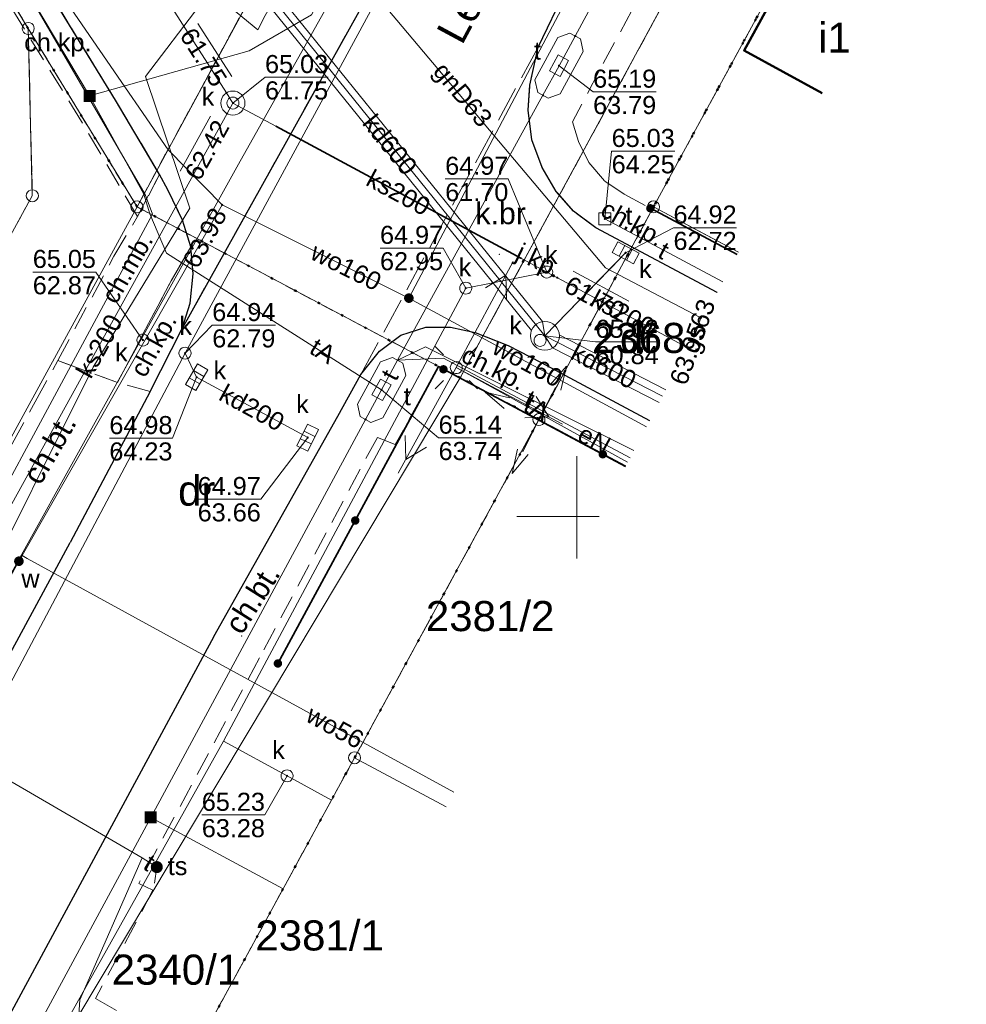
# Model space of a CAD drawing. Extents: x 6420891 to 6421372, y 5789686 to 5790696.
# Tile 3 of 48: x 6420927 to 6420966, y 5789730 to 5789771. Entities that reach past the tile are written whole.
import ezdxf
from ezdxf.enums import TextEntityAlignment as Align

# ---------------------------------------------------------------- set-up
doc = ezdxf.new("R2010")
doc.units = 0
doc.header["$PDSIZE"] = 0.75
for name, pattern in [('KROPK2', [2, 0, -2]), ('PRZER1-1', [2, 1, -1]), ('PRZER2-1', [3, 2, -1]), ('PRZER3-1', [4, 3, -1]), ('PRZER4-1', [5, 4, -1])]:
    doc.linetypes.add(name, pattern=pattern)
doc.layers.get('0').update_dxf_attribs({"linetype": 'CONTINUOUS', "lineweight": 13})
for name, color, linetype, lineweight in [('GEPPGD', 7, 'CONTINUOUS', 18), ('GESBZO', 7, 'CONTINUOUS', 50), ('GESBZO_O', 7, 'CONTINUOUS', 50), ('GESDZI', 7, 'CONTINUOUS', 18), ('GESDZI_O', 7, 'CONTINUOUS', 18), ('GESJAE', 7, 'KROPK2', 50), ('GSLKOC', 7, 'PRZER2-1', 18), ('GSLKOG', 7, 'CONTINUOUS', 35), ('GSLKRW', 7, 'CONTINUOUS', 25), ('GSPIST', 7, 'CONTINUOUS', 18), ('GSSKOA', 7, 'PRZER3-1', 18), ('GSSKOA_O', 7, 'PRZER3-1', 18), ('GSSKOD', 7, 'PRZER2-1', 18), ('GSSKOD_O', 7, 'PRZER2-1', 18), ('GTGTXT', 7, 'CONTINUOUS', 18), ('GTGTXT_O', 7, 'CONTINUOUS', 18), ('GUSIKP', 7, 'CONTINUOUS', 18)]:
    doc.layers.add(name, color=color, linetype=linetype, lineweight=lineweight)
for name, color, linetype, lineweight, true_color in [('GESUZY', 7, 'PRZER1-1', 18, 0x008000), ('GESUZY_O', 7, 'PRZER1-1', 18, 0x008000), ('GSLKOU', 7, 'PRZER3-1', 18, 0x0a0909), ('GULENN', 1, 'CONTINUOUS', 18, 0xff0000), ('GULENN_O', 1, 'CONTINUOUS', 18, 0xff0000), ('GULGNP', 7, 'CONTINUOUS', 18, 0xbfbf00), ('GULGNP_O', 7, 'CONTINUOUS', 18, 0xbfbf00), ('GULGSP', 7, 'CONTINUOUS', 18, 0xbfbf00), ('GULGSP_O', 7, 'CONTINUOUS', 18, 0xbfbf00), ('GULKDP', 7, 'CONTINUOUS', 18, 0x803300), ('GULKDP_O', 7, 'CONTINUOUS', 18, 0x803300), ('GULKOR', 7, 'CONTINUOUS', 35, 0x803300), ('GULKSP', 7, 'CONTINUOUS', 18, 0x803300), ('GULKSP_O', 7, 'CONTINUOUS', 18, 0x803300), ('GULTPR', 7, 'CONTINUOUS', 18, 0xff9100), ('GULTPR_O', 7, 'CONTINUOUS', 18, 0xff9100), ('GULWOP', 5, 'CONTINUOUS', 18, 0x0000ff), ('GULWOP_O', 5, 'CONTINUOUS', 18, 0x0000ff), ('GUPGSH', 7, 'CONTINUOUS', 5, 0xbfbf00), ('GUPGSH_O', 7, 'CONTINUOUS', 5, 0xbfbf00), ('GUPIBH', 7, 'CONTINUOUS', 5, 0x0a0909), ('GUPIBH_O', 7, 'CONTINUOUS', 5, 0x0a0909), ('GUPISL', 7, 'CONTINUOUS', 18, 0x0a0909), ('GUPKKS', 7, 'CONTINUOUS', 18, 0x803300), ('GUPKKS_O', 7, 'CONTINUOUS', 18, 0x0a0909), ('GUPKSD', 7, 'CONTINUOUS', 18, 0x803300), ('GUPKSD_O', 7, 'CONTINUOUS', 18, 0x803300), ('GUPKSH', 7, 'CONTINUOUS', 5, 0x803300), ('GUPKSH_O', 7, 'CONTINUOUS', 5, 0x803300), ('GUPKWZ', 7, 'CONTINUOUS', 18, 0x0a0909), ('GUPKWZ_O', 7, 'CONTINUOUS', 18, 0x0a0909), ('GUPTSD', 7, 'CONTINUOUS', 18, 0xff9100), ('GUPTSD_O', 7, 'CONTINUOUS', 18, 0xff9100), ('GUPTSH', 7, 'CONTINUOUS', 5, 0xff9100), ('GUPTSH_O', 7, 'CONTINUOUS', 5, 0xff9100), ('GUPTST', 7, 'CONTINUOUS', 18, 0xff9100), ('GUPTST_O', 7, 'CONTINUOUS', 18, 0xff9100), ('GUPTWZ', 7, 'CONTINUOUS', 18, 0x0a0909), ('GUPTWZ_O', 7, 'CONTINUOUS', 18, 0x0a0909), ('GUPTZK', 7, 'CONTINUOUS', 5, 0x0a0909), ('GUPWSH', 5, 'CONTINUOUS', 5, 0x0000ff), ('GUPWSH_O', 5, 'CONTINUOUS', 5, 0x0000ff), ('GUPWZA', 5, 'CONTINUOUS', 18, 0x0000ff), ('GUPWZA_O', 5, 'CONTINUOUS', 18, 0x0000ff), ('GZLKDP', 7, 'PRZER4-1', 18, 0x803300)]:
    doc.layers.add(name, color=color, linetype=linetype, lineweight=lineweight, true_color=true_color)
doc.styles.add('GEO-INFO', font='Arial')

# ---------------------------------------------------------------- blocks, each defined once
blk = doc.blocks.new('SUPE04_1')
at = {"color": 0}
for points in [[(6.982163, 1), (8.714214, 0), (6.982163, -1)], [(0, 0), (10, 0)]]:
    blk.add_lwpolyline(points, dxfattribs=at)
blk = doc.blocks.new('KOLO')
blk.add_hatch(color=0).paths.add_polyline_path([(-0.5, 0), (-0.482963, -0.12941), (-0.433013, -0.25), (-0.353553, -0.353553), (-0.25, -0.433013), (-0.12941, -0.482963), (0, -0.5), (0.12941, -0.482963), (0.25, -0.433013), (0.353553, -0.353553), (0.433013, -0.25), (0.482963, -0.12941), (0.5, 0), (0.482963, 0.12941), (0.433013, 0.25), (0.353553, 0.353553), (0.25, 0.433013), (0.12941, 0.482963), (0, 0.5), (-0.12941, 0.482963), (-0.25, 0.433013), (-0.353553, 0.353553), (-0.433013, 0.25), (-0.482963, 0.12941)])
blk = doc.blocks.new('KWADRAT_NIEPRZEZR')
at = {"color": 0}
blk.add_lwpolyline([(-0.5, -0.5), (0.5, -0.5), (0.5, 0.5), (-0.5, 0.5)], close=True, dxfattribs=at)
blk = doc.blocks.new('SUUS05')
at = {"color": 0}
blk.add_lwpolyline([(0.5, -0.25), (-0.5, -0.25), (-0.5, 0.25), (0.5, 0.25)], close=True, dxfattribs=at)
for points in [[(-0.175, -0.25), (-0.175, 0.25)], [(0.175, -0.25), (0.175, 0.25)]]:
    blk.add_lwpolyline(points, dxfattribs=at)
blk = doc.blocks.new('OKRAG_PELNY')
at = {"color": 0}
blk.add_lwpolyline([(0, 0.5), (0.12941, 0.482963), (0.25, 0.433013), (0.353553, 0.353553), (0.433013, 0.25), (0.482963, 0.12941), (0.5, 0), (0.482963, -0.12941), (0.433013, -0.25), (0.353553, -0.353553), (0.25, -0.433013), (0.12941, -0.482963), (0, -0.5), (-0.12941, -0.482963), (-0.25, -0.433013), (-0.353553, -0.353553), (-0.433013, -0.25), (-0.482963, -0.12941), (-0.5, 0), (-0.482963, 0.12941), (-0.433013, 0.25), (-0.353553, 0.353553), (-0.25, 0.433013), (-0.12941, 0.482963)], close=True, dxfattribs=at)
blk = doc.blocks.new('SUSM01_01')
at = {"color": 0}
for points in [[(-0.353553, 0.353553), (-0.212132, 0.212132)], [(0.353553, 0.353553), (0.212132, 0.212132)], [(-0.353553, -0.353553), (-0.212132, -0.212132)], [(0.353553, -0.353553), (0.212132, -0.212132)]]:
    blk.add_lwpolyline(points, dxfattribs=at)
blk.add_lwpolyline([(0, 0.1), (0.034202, 0.093969), (0.064279, 0.076604), (0.086603, 0.05), (0.096593, 0.025882), (0.1, 0), (0.096593, -0.025882), (0.086603, -0.05), (0.068017, -0.073305), (0.043388, -0.090097), (0.014904, -0.098883), (-0.014904, -0.098883), (-0.043388, -0.090097), (-0.068017, -0.073305), (-0.086603, -0.05), (-0.097493, -0.022252), (-0.09972, 0.007473), (-0.093087, 0.036534), (-0.078183, 0.062349), (-0.056332, 0.082624), (-0.029476, 0.095557)], close=True, dxfattribs=at)
blk = doc.blocks.new('PROSTOKAT1_5-1_PELNY')
at = {"color": 0}
blk.add_lwpolyline([(0.75, -0.5), (-0.75, -0.5), (-0.75, 0.5), (0.75, 0.5)], close=True, dxfattribs=at)
blk = doc.blocks.new('KWADRAT_PELNY')
blk.add_hatch(color=0).paths.add_polyline_path([(0.5, 0.5), (-0.5, 0.5), (-0.5, -0.5), (0.5, -0.5)])
blk = doc.blocks.new('POINT')
at = {"color": 0}
blk.add_point((0, 0), dxfattribs=at)
blk = doc.blocks.new('EPPGS')
at = {"color": 0}
blk.add_lwpolyline([(0, 0.5), (0.154508, 0.475528), (0.293893, 0.404508), (0.404508, 0.293893), (0.475528, 0.154508), (0.5, 0), (0.475528, -0.154508), (0.404508, -0.293893), (0.293893, -0.404508), (0.154508, -0.475528), (0, -0.5), (-0.154508, -0.475528), (-0.293893, -0.404508), (-0.404508, -0.293893), (-0.475528, -0.154508), (-0.5, 0), (-0.475528, 0.154508), (-0.404508, 0.293893), (-0.293893, 0.404508), (-0.154508, 0.475528)], close=True, dxfattribs=at)
blk = doc.blocks.new('EPPGN')
blk.add_hatch(color=0).paths.add_polyline_path([(0, -0.09), (0.027812, -0.085595), (0.052901, -0.072812), (0.072812, -0.052901), (0.085595, -0.027812), (0.09, 0), (0.085595, 0.027812), (0.072812, 0.052901), (0.052901, 0.072812), (0.027812, 0.085595), (0, 0.09), (-0.027812, 0.085595), (-0.052901, 0.072812), (-0.072812, 0.052901), (-0.085595, 0.027812), (-0.09, 0), (-0.085595, -0.027812), (-0.072812, -0.052901), (-0.052901, -0.072812), (-0.027812, -0.085595)])
blk = doc.blocks.new('SPSWJ')
at = {"color": 0}
for points in [[(0, 0), (3, 0)], [(3, -0.5), (5, 0), (3, 0.5)]]:
    blk.add_lwpolyline(points, dxfattribs=at)

msp = doc.modelspace()

# ---------------------------------------------------------------- linework, layer by layer
at = {"linetype": 'Continuous', "lineweight": 13, "elevation": 100, "flags": 128}
for points in [[(6420950, 5789748.25), (6420950, 5789752.5)], [(6420947.5, 5789750), (6420950.923, 5789750)]]:
    msp.add_lwpolyline(points, dxfattribs=at)
at = {"layer": 'GESBZO', "linetype": 'Continuous', "lineweight": 50, "elevation": 10.26}
msp.add_lwpolyline([(6420959.143, 5789773.385), (6420956.94, 5789769.35), (6420960.188, 5789767.576)], dxfattribs=at)
at = {"layer": 'GESDZI', "linetype": 'Continuous', "lineweight": 18, "elevation": 10.3}
for points in [[(6421069.455, 5789986.717), (6421065.346, 5789979.256), (6421058.157, 5789965.648), (6421048.808, 5789947.949), (6421021.023, 5789895.559), (6420945.154, 5789755.753), (6420931.728, 5789762.857), (6420936.45, 5789771.586), (6420961.435, 5789816.962), (6421053.401, 5789987.081)], [(6421024.501, 5789893.26), (6421008.051, 5789863.273), (6420991.21, 5789832.614), (6420986.902, 5789824.717), (6420974.452, 5789801.879), (6420970.141, 5789793.971), (6420953.18, 5789762.856), (6420948.423, 5789754.023), (6420945.154, 5789755.753), (6421021.023, 5789895.559)], [(6420931.728, 5789762.857), (6420906.978, 5789717.569), (6420904.563, 5789721.473), (6420916.946, 5789744.343), (6420924.44, 5789757.97), (6420927.38, 5789763.32), (6420927.21, 5789770.27)], [(6420948.423, 5789754.023), (6420940.763, 5789739.972), (6420934.061, 5789727.678), (6420922.092, 5789705.723), (6420918.269, 5789710.827), (6420945.154, 5789755.753)]]:
    msp.add_lwpolyline(points, close=True, dxfattribs=at)
for points in [[(6420916.752, 5789804.245), (6420922.761, 5789794.281), (6420936.45, 5789771.586), (6420931.728, 5789762.857), (6420927.21, 5789770.27), (6420913.73, 5789792.47), (6420909.688, 5789799.165)], [(6420953.18, 5789762.856), (6420970.141, 5789793.971), (6420973.229, 5789792.313)], [(6420909.531, 5789790.11), (6420913.73, 5789792.47), (6420927.21, 5789770.27), (6420927.38, 5789763.32)], [(6420927.38, 5789763.32), (6420924.44, 5789757.97), (6420919.677, 5789760.605)], [(6420901.563, 5789707.612), (6420906.978, 5789717.569), (6420931.728, 5789762.857), (6420945.154, 5789755.753), (6420918.269, 5789710.827)], [(6420952.027, 5789752.096), (6420948.423, 5789754.023), (6420953.18, 5789762.856), (6420956.706, 5789760.971)], [(6420956.706, 5789760.971), (6420953.18, 5789762.856)], [(6420944.564, 5789737.938), (6420940.763, 5789739.972), (6420948.423, 5789754.023)], [(6420948.423, 5789754.023), (6420952.027, 5789752.096)], [(6420934.061, 5789727.678), (6420940.763, 5789739.972), (6420944.564, 5789737.938)]]:
    msp.add_lwpolyline(points, dxfattribs=at)
at = {"layer": 'GESJAE', "linetype": 'KROPK2', "lineweight": 50, "ltscale": 0.5, "elevation": 10.3}
for points in [[(6421121.732, 5790083.312), (6421117.02, 5790074.678), (6421086.476, 5790018.114), (6421077.543, 5790001.653), (6421070.646, 5789988.917), (6421069.455, 5789986.717), (6421065.346, 5789979.256), (6421058.157, 5789965.648), (6421048.808, 5789947.949), (6421053.229, 5789945.629), (6421044.86, 5789930.373), (6421043.349, 5789927.619), (6421042.462, 5789926.002), (6421034.045, 5789910.658), (6421024.501, 5789893.26), (6421008.051, 5789863.273), (6420991.21, 5789832.614), (6420986.902, 5789824.717), (6420974.452, 5789801.879), (6420970.141, 5789793.971), (6420953.18, 5789762.856)], [(6420914.623, 5789700.386), (6420918.565, 5789707.611), (6420922.092, 5789705.723), (6420934.061, 5789727.678), (6420940.763, 5789739.972), (6420948.423, 5789754.023), (6420953.18, 5789762.856), (6420970.141, 5789793.971), (6420974.452, 5789801.879), (6420986.902, 5789824.717), (6420991.21, 5789832.614), (6421008.051, 5789863.273), (6421024.501, 5789893.26), (6421034.045, 5789910.658), (6421042.462, 5789926.002), (6421043.349, 5789927.619), (6421044.86, 5789930.373), (6421053.229, 5789945.629), (6421048.808, 5789947.949), (6421058.157, 5789965.648), (6421065.346, 5789979.256), (6421068.88, 5789980.499), (6421072.204, 5789979.193)], [(6420948.423, 5789754.023), (6420945.154, 5789755.753), (6420931.728, 5789762.857), (6420927.21, 5789770.27), (6420913.73, 5789792.47), (6420909.688, 5789799.165)], [(6420953.18, 5789762.856), (6420948.423, 5789754.023), (6420945.154, 5789755.753), (6420931.728, 5789762.857), (6420927.21, 5789770.27), (6420913.73, 5789792.47), (6420909.688, 5789799.165)], [(6420914.623, 5789700.386), (6420918.565, 5789707.611), (6420922.092, 5789705.723), (6420934.061, 5789727.678), (6420940.763, 5789739.972), (6420948.423, 5789754.023)]]:
    msp.add_lwpolyline(points, dxfattribs=at)
at = {"layer": 'GESUZY', "linetype": 'PRZER1-1', "lineweight": 18, "ltscale": 0.5, "elevation": 10.18}
for points in [[(6421069.455, 5789986.717), (6421065.346, 5789979.256), (6421058.157, 5789965.648), (6421048.808, 5789947.949), (6421021.023, 5789895.559), (6420945.154, 5789755.753), (6420931.728, 5789762.857), (6420936.45, 5789771.586), (6420961.435, 5789816.962), (6421053.401, 5789987.081)], [(6420948.423, 5789754.023), (6420945.154, 5789755.753), (6421021.023, 5789895.559), (6421048.808, 5789947.949), (6421053.229, 5789945.629), (6421044.86, 5789930.373), (6421043.349, 5789927.619), (6421042.462, 5789926.002), (6421034.045, 5789910.658), (6421024.501, 5789893.26), (6421008.051, 5789863.273), (6420991.21, 5789832.614), (6420986.902, 5789824.717), (6420974.452, 5789801.879), (6420970.141, 5789793.971), (6420953.18, 5789762.856)]]:
    msp.add_lwpolyline(points, close=True, dxfattribs=at)
for points in [[(6420916.752, 5789804.245), (6420922.761, 5789794.281), (6420936.45, 5789771.586), (6420931.728, 5789762.857), (6420927.21, 5789770.27), (6420913.73, 5789792.47), (6420909.689, 5789799.165)], [(6420956.706, 5789760.971), (6420953.18, 5789762.856), (6420970.141, 5789793.971), (6420973.229, 5789792.313)], [(6420909.531, 5789790.11), (6420913.73, 5789792.47), (6420927.21, 5789770.27), (6420927.38, 5789763.32)], [(6420898.116, 5789709.519), (6420900.667, 5789714.235), (6420902.555, 5789717.742), (6420904.563, 5789721.473), (6420916.946, 5789744.343), (6420922.007, 5789753.546), (6420924.44, 5789757.97), (6420927.38, 5789763.32), (6420927.21, 5789770.27), (6420931.728, 5789762.857), (6420945.154, 5789755.753), (6420948.423, 5789754.023)], [(6420927.38, 5789763.32), (6420924.44, 5789757.97), (6420919.677, 5789760.605)], [(6420952.027, 5789752.096), (6420948.423, 5789754.023), (6420953.18, 5789762.856), (6420956.706, 5789760.971)], [(6420948.423, 5789754.023), (6420940.763, 5789739.972), (6420934.061, 5789727.678), (6420922.092, 5789705.723), (6420918.565, 5789707.611), (6420914.623, 5789700.386)], [(6420914.623, 5789700.386), (6420918.565, 5789707.611), (6420922.092, 5789705.723), (6420934.061, 5789727.678), (6420940.763, 5789739.972), (6420948.423, 5789754.023), (6420952.027, 5789752.096)]]:
    msp.add_lwpolyline(points, dxfattribs=at)
at = {"layer": 'GSLKOC', "linetype": 'PRZER2-1', "lineweight": 18, "ltscale": 0.5, "elevation": 10.18}
for points in [[(6420941.71, 5789753.28), (6420936.82, 5789744.12)], [(6420936.82, 5789744.12), (6420931.8, 5789734.75), (6420932.39, 5789734.47), (6420930.01, 5789729.97), (6420934.06, 5789727.68)]]:
    msp.add_lwpolyline(points, dxfattribs=at)
at = {"layer": 'GSLKOG', "linetype": 'Continuous', "lineweight": 35, "elevation": 10.18}
for points in [[(6420956.656, 5789760.875), (6420953.05, 5789762.8)], [(6420937.58, 5789743.89), (6420944.25, 5789756.22), (6420952.017, 5789752.075)]]:
    msp.add_lwpolyline(points, dxfattribs=at)
at = {"layer": 'GSLKOU', "linetype": 'PRZER3-1', "lineweight": 18, "ltscale": 0.5, "elevation": 10.18}
for points in [[(6420925.34, 5789750.83), (6420928.44, 5789756.47)], [(6420928.44, 5789756.47), (6420930.92, 5789755.56)]]:
    msp.add_lwpolyline(points, dxfattribs=at)
at = {"layer": 'GSLKRW', "linetype": 'Continuous', "lineweight": 25, "elevation": 10.18}
for points in [[(6421195.82, 5790239.68), (6421179.4, 5790209.44), (6421161.89, 5790177.28), (6421135.48, 5790128.74), (6421117.94, 5790096.62), (6421100.38, 5790064.4), (6421082.56, 5790031.74), (6421065.53, 5790000.47), (6421053.05, 5789977.59), (6421041.12, 5789955.61), (6421023.81, 5789923.78), (6421007.52, 5789893.64), (6420990.23, 5789861.75), (6420974.45, 5789832.6), (6420956.81, 5789800.07), (6420945.16, 5789778.57), (6420944.15, 5789776.96), (6420943.3, 5789775.21), (6420933.6, 5789757.81)], [(6420948.39, 5789769.5), (6420949.54, 5789771.89), (6420956.63, 5789784.97), (6420972.83, 5789814.93), (6420977.663, 5789823.834), (6420978.524, 5789825.033), (6420979.564, 5789826.116), (6420980.37, 5789826.725), (6420981.717, 5789827.402), (6420983.215, 5789827.663), (6420984.735, 5789827.4), (6420986.507, 5789826.465)], [(6420932.28, 5789755.19), (6420933.6, 5789757.81), (6420933.93, 5789758.86), (6420934.06, 5789760.08), (6420933.96, 5789761.2), (6420933.62, 5789762.3), (6420933.01, 5789763.56), (6420932.66, 5789764.21), (6420930.83, 5789767.29), (6420926.27, 5789774.76), (6420921.62, 5789782.47), (6420916.43, 5789791.05), (6420912.31, 5789797.88), (6420910.977, 5789800.092)], [(6420955.823, 5789759.296), (6420950.79, 5789761.99), (6420949.86, 5789762.68), (6420949.14, 5789763.5), (6420948.55, 5789764.49), (6420948.13, 5789765.65), (6420947.98, 5789766.88), (6420948.04, 5789767.92), (6420948.39, 5789769.5)], [(6420934.92, 5789745.01), (6420940.07, 5789754.17), (6420941.03, 5789755.9), (6420941.8, 5789756.86), (6420942.68, 5789757.53), (6420943.72, 5789757.86), (6420944.75, 5789757.86), (6420945.78, 5789757.64), (6420947.15, 5789757.1), (6420948.51, 5789756.39), (6420953.019, 5789753.977)], [(6420932.28, 5789755.19), (6420928.95, 5789748.91)], [(6420905.492, 5789705.438), (6420919.82, 5789732.04), (6420928.95, 5789748.91)], [(6420934.92, 5789745.01), (6420911.705, 5789702.001)]]:
    msp.add_lwpolyline(points, dxfattribs=at)
at = {"layer": 'GSSKOA', "linetype": 'PRZER3-1', "lineweight": 18, "ltscale": 0.5, "elevation": 10.18}
for points in [[(6420948.39, 5789769.5), (6420949.54, 5789771.89), (6420956.63, 5789784.97), (6420972.83, 5789814.93), (6420977.663, 5789823.834), (6420987.76, 5789842.39), (6421004.51, 5789873.36), (6421020.08, 5789902.08), (6421024.66, 5789910.59), (6421039.68, 5789938.28), (6421057.09, 5789970.3), (6421061.79, 5789978.9), (6421062.13, 5789979.42), (6421068.98, 5789992.02), (6421085.27, 5790022.04), (6421098.58, 5790046.41), (6421112.23, 5790071.51), (6421113.36, 5790072.89), (6421114.96, 5790073.95), (6421116.54, 5790074.7)], [(6420943.3, 5789775.21), (6420933.6, 5789757.81), (6420933.93, 5789758.86), (6420934.06, 5789760.08), (6420933.96, 5789761.2), (6420933.62, 5789762.3), (6420933.01, 5789763.56), (6420932.66, 5789764.21), (6420930.83, 5789767.29), (6420926.27, 5789774.76)], [(6420948.51, 5789756.39), (6420947.15, 5789757.1), (6420945.78, 5789757.64), (6420944.75, 5789757.86), (6420943.72, 5789757.86), (6420942.68, 5789757.53), (6420941.8, 5789756.86), (6420941.03, 5789755.9), (6420948.39, 5789769.5), (6420948.04, 5789767.92), (6420947.98, 5789766.88), (6420948.13, 5789765.65), (6420948.55, 5789764.49), (6420949.14, 5789763.5), (6420949.86, 5789762.68), (6420950.79, 5789761.99), (6420955.823, 5789759.296)], [(6420953.019, 5789753.977), (6420948.51, 5789756.39)]]:
    msp.add_lwpolyline(points, dxfattribs=at)
at = {"layer": 'GSSKOD', "linetype": 'PRZER2-1', "lineweight": 18, "ltscale": 0.5, "elevation": 10.18}
for points in [[(6420948.39, 5789769.5), (6420949.54, 5789771.89), (6420956.63, 5789784.97), (6420972.83, 5789814.93), (6420977.663, 5789823.834), (6420978.524, 5789825.033), (6420979.564, 5789826.116), (6420980.37, 5789826.725), (6420981.717, 5789827.402), (6420983.215, 5789827.663), (6420984.735, 5789827.4), (6420986.507, 5789826.465), (6420985.884, 5789825.354), (6420982.751, 5789827.037), (6420982.394, 5789826.541), (6420981.579, 5789826.482), (6420974.86, 5789814.07), (6420960.33, 5789787.25), (6420960.76, 5789787.02), (6420959.09, 5789783.94), (6420958.66, 5789784.16), (6420957.43, 5789781.89), (6420957.96, 5789781.58), (6420950.9, 5789768.45)], [(6420955.823, 5789759.296), (6420950.79, 5789761.99), (6420949.86, 5789762.68), (6420949.14, 5789763.5), (6420948.55, 5789764.49), (6420948.13, 5789765.65), (6420947.98, 5789766.88), (6420948.04, 5789767.92), (6420948.39, 5789769.5)], [(6420950.9, 5789768.45), (6420949.82, 5789766.39), (6420950.07, 5789765.57), (6420950.49, 5789764.7), (6420951.16, 5789763.93), (6420951.96, 5789763.39), (6420953.05, 5789762.8), (6420956.656, 5789760.875)], [(6420952.017, 5789752.075), (6420944.25, 5789756.22), (6420942.45, 5789752.98), (6420941.71, 5789753.28)]]:
    msp.add_lwpolyline(points, dxfattribs=at)
for points in [[(6420932.66, 5789764.21), (6420931.75, 5789762.46), (6420929.42, 5789766.41), (6420924.22, 5789774.85), (6420926.27, 5789774.76), (6420930.83, 5789767.29)], [(6420930.92, 5789755.56), (6420928.44, 5789756.47), (6420930.77, 5789760.81), (6420931.75, 5789762.46), (6420932.66, 5789764.21), (6420933.01, 5789763.56), (6420933.62, 5789762.3), (6420933.96, 5789761.2), (6420933.14, 5789759.78)], [(6420932.28, 5789755.19), (6420930.92, 5789755.56), (6420933.14, 5789759.78), (6420933.96, 5789761.2), (6420934.06, 5789760.08), (6420933.93, 5789758.86), (6420933.6, 5789757.81)]]:
    msp.add_lwpolyline(points, close=True, dxfattribs=at)
at = {"layer": 'GULENN', "linetype": 'Continuous', "lineweight": 18, "elevation": 10.18}
msp.add_lwpolyline([(6420944.99, 5789756.18), (6420952.107, 5789752.246)], dxfattribs=at)
at = {"layer": 'GULGNP', "linetype": 'Continuous', "lineweight": 18, "elevation": 10.18}
for points in [[(6420939.181, 5789774.583), (6420937.048, 5789770.809), (6420936.747, 5789770.213), (6420934.788, 5789771.835), (6420934.337, 5789771.241)], [(6420939.181, 5789774.583), (6420951.181, 5789760.331), (6420955.153, 5789758.25)]]:
    msp.add_lwpolyline(points, dxfattribs=at)
at = {"layer": 'GULGSP', "linetype": 'Continuous', "lineweight": 18, "elevation": 10.18}
for points in [[(6420934.337, 5789771.241), (6420932.078, 5789768.27), (6420933.92, 5789762.801), (6420929.912, 5789756.198), (6420924.833, 5789746.069), (6420918.997, 5789735.668), (6420918.261, 5789734.357), (6420917.543, 5789733.037), (6420911.226, 5789721.736), (6420908.066, 5789715.614), (6420904.897, 5789709.798), (6420901.386, 5789711.717), (6420899.733, 5789708.624)], [(6420954.907, 5789757.558), (6420955.153, 5789758.25)]]:
    msp.add_lwpolyline(points, dxfattribs=at)
at = {"layer": 'GULKDP', "linetype": 'Continuous', "lineweight": 18, "elevation": 10.18}
for points in [[(6421098.077, 5790072.171), (6421073.662, 5790026.931), (6421059.636, 5790001.558), (6421050.23, 5789984.541), (6421025.976, 5789939.477), (6421001.882, 5789894.497), (6421004.411, 5789887.43), (6420980.852, 5789844.073), (6420956.769, 5789799.315), (6420933.722, 5789756.781)], [(6420912.402, 5789801.117), (6420926.39, 5789778.42), (6420935.84, 5789773.4), (6420948.67, 5789757.5), (6420953.556, 5789754.995)], [(6420948.11, 5789757.72), (6420935.93, 5789772.81), (6420935.84, 5789773.4)], [(6420936.39, 5789773.18), (6420948.57, 5789758.1), (6420948.67, 5789757.5)], [(6420948.67, 5789757.5), (6420952.02, 5789760.95)], [(6420953.416, 5789754.73), (6420948.99, 5789757), (6420948.67, 5789757.5)], [(6420949.26, 5789757.54), (6420953.697, 5789755.264)], [(6420933.722, 5789756.781), (6420910.044, 5789712.04), (6420906.177, 5789705.059)], [(6420933.722, 5789756.781), (6420934.203, 5789755.781)], [(6420934.203, 5789755.781), (6420938.818, 5789753.275)]]:
    msp.add_lwpolyline(points, dxfattribs=at)
at = {"layer": 'GULKOR', "linetype": 'Continuous', "lineweight": 35, "elevation": 10.18}
msp.add_lwpolyline([(6420937.496, 5789766.211), (6420947.692, 5789760.719)], dxfattribs=at)
at = {"layer": 'GULKSP', "linetype": 'Continuous', "lineweight": 18, "elevation": 10.18}
for points in [[(6420935.711, 5789767.172), (6420935.442, 5789767.593), (6420931.025, 5789774.504), (6420913.506, 5789801.911)], [(6420935.711, 5789767.172), (6420935.47, 5789766.734), (6420924.816, 5789747.432), (6420922.694, 5789743.589), (6420917.898, 5789734.899), (6420917.656, 5789734.461)], [(6420948.747, 5789760.151), (6420947.692, 5789760.719), (6420937.496, 5789766.211), (6420935.711, 5789767.172)], [(6420948.747, 5789760.151), (6420945.382, 5789759.481), (6420935.327, 5789740.657), (6420927.609, 5789726.888), (6420916.255, 5789706.367)], [(6420954.611, 5789756.996), (6420949.188, 5789759.914), (6420948.747, 5789760.151)], [(6420935.327, 5789740.657), (6420937.961, 5789739.221)], [(6420937.961, 5789739.221), (6420939.806, 5789738.216)]]:
    msp.add_lwpolyline(points, dxfattribs=at)
at = {"layer": 'GULTPR', "linetype": 'Continuous', "lineweight": 18, "elevation": 10.18}
for points in [[(6420914.25, 5789700.593), (6420917.45, 5789705.92), (6420918.92, 5789709.7), (6420925.45, 5789721.85), (6420929.24, 5789728.23), (6420929.36, 5789729.92), (6420931.94, 5789735.81), (6420921.29, 5789742), (6420932.37, 5789762.56), (6420932.07, 5789763.37), (6420922.67, 5789779.51), (6420939.24, 5789786.99), (6420943.9, 5789790.46), (6420958.3, 5789783.7), (6420972.67, 5789809.81), (6420975.71, 5789815.63), (6420980.96, 5789824.64), (6420992.82, 5789846.09)], [(6420903.707, 5789706.426), (6420904.607, 5789708.24), (6420935.943, 5789764.629), (6420949.812, 5789789.344), (6420964.385, 5789815.538)], [(6420964.385, 5789815.538), (6420954.314, 5789798.359), (6420946.387, 5789785.022), (6420938.969, 5789770.841), (6420936.389, 5789769.339), (6420929.76, 5789767.465)], [(6420971.408, 5789809.504), (6420970.724, 5789808.453), (6420949.926, 5789769.954), (6420949.258, 5789768.724), (6420948.589, 5789767.493), (6420942.554, 5789756.487)], [(6420929.76, 5789767.465), (6420911.951, 5789797.313), (6420910.578, 5789799.805)], [(6420941.886, 5789755.257), (6420941.378, 5789755.579), (6420932.955, 5789760.932), (6420932.254, 5789762.569), (6420932.015, 5789763.384), (6420929.76, 5789767.465)], [(6420951.16, 5789762.36), (6420956.059, 5789759.743)], [(6420942.554, 5789756.487), (6420943.715, 5789757.038), (6420952.369, 5789752.743)], [(6420941.886, 5789755.257), (6420942.554, 5789756.487)], [(6420942.554, 5789756.487), (6420944.461, 5789756.577), (6420952.208, 5789752.438)], [(6420941.886, 5789755.257), (6420941.217, 5789754.026), (6420932.296, 5789737.495), (6420926.93, 5789727.55), (6420912.812, 5789701.388)], [(6420932.296, 5789737.495), (6420937.795, 5789734.528)], [(6420931.94, 5789735.81), (6420932.55, 5789735.43), (6420932.46, 5789734.76)]]:
    msp.add_lwpolyline(points, dxfattribs=at)
at = {"layer": 'GULWOP', "linetype": 'Continuous', "lineweight": 18, "elevation": 10.18}
for points in [[(6420943.02, 5789759.068), (6420955.208, 5789782.147), (6420955.491, 5789782.683), (6420959.25, 5789789.801), (6420981.71, 5789829.554)], [(6420911.508, 5789800.474), (6420927.34, 5789773.498), (6420933.023, 5789765.227), (6420935.264, 5789762.942)], [(6420903.898, 5789706.32), (6420907.927, 5789714.005), (6420913.055, 5789722.85), (6420917.287, 5789730.624), (6420926.822, 5789748.138), (6420926.953, 5789748.369), (6420935.264, 5789762.942)], [(6420935.264, 5789762.942), (6420943.02, 5789759.068)], [(6420943.02, 5789759.068), (6420952.886, 5789753.724)], [(6420926.953, 5789748.369), (6420927.166, 5789748.253), (6420944.886, 5789738.549)]]:
    msp.add_lwpolyline(points, dxfattribs=at)
at = {"layer": 'GUPIBH_O', "linetype": 'Continuous', "lineweight": 9, "elevation": 10.8, "flags": 128}
for points in [[(6420953.293, 5789767.637), (6420950.672, 5789767.637), (6420949.258, 5789768.724)], [(6420939.666, 5789768.246), (6420937.045, 5789768.246), (6420935.711, 5789767.172)], [(6420937.045, 5789768.246), (6420939.666, 5789768.246)], [(6420950.672, 5789767.637), (6420953.293, 5789767.637)], [(6420953.394, 5789757.246), (6420950.773, 5789757.246), (6420948.67, 5789757.5)], [(6420950.773, 5789757.246), (6420953.394, 5789757.246)], [(6420946.875, 5789753.264), (6420944.254, 5789753.264), (6420941.886, 5789755.257)], [(6420944.254, 5789753.264), (6420946.875, 5789753.264)]]:
    msp.add_lwpolyline(points, dxfattribs=at)
at = {"layer": 'GUPKSH_O', "linetype": 'Continuous', "lineweight": 9, "elevation": 10.8, "flags": 128}
for points in [[(6420934.253, 5789770.479), (6420935.664, 5789768.271)], [(6420933.516, 5789764.338), (6420934.783, 5789766.632)], [(6420944.529, 5789764.02), (6420947.149, 5789764.02), (6420948.747, 5789760.151)], [(6420944.529, 5789764.02), (6420947.149, 5789764.02)], [(6420956.632, 5789761.994), (6420954.011, 5789761.994), (6420952.02, 5789760.95)], [(6420954.011, 5789761.994), (6420956.632, 5789761.994)], [(6420941.821, 5789761.149), (6420944.442, 5789761.149), (6420945.382, 5789759.481)], [(6420941.821, 5789761.149), (6420944.442, 5789761.149)], [(6420927.399, 5789760.149), (6420930.02, 5789760.149), (6420931.975, 5789757.323)], [(6420927.399, 5789760.149), (6420930.02, 5789760.149)], [(6420949.848, 5789760.186), (6420952.156, 5789758.944)], [(6420937.474, 5789757.942), (6420934.853, 5789757.942), (6420933.722, 5789756.781)], [(6420934.853, 5789757.942), (6420937.474, 5789757.942)], [(6420930.579, 5789753.246), (6420933.199, 5789753.246), (6420934.203, 5789755.781)], [(6420930.579, 5789753.246), (6420933.199, 5789753.246)], [(6420934.247, 5789750.714), (6420936.868, 5789750.714), (6420938.818, 5789753.275)], [(6420934.247, 5789750.714), (6420936.868, 5789750.714)], [(6420934.42, 5789737.595), (6420937.041, 5789737.595), (6420937.961, 5789739.221)], [(6420934.42, 5789737.595), (6420937.041, 5789737.595)]]:
    msp.add_lwpolyline(points, dxfattribs=at)
at = {"layer": 'GUPTSH_O', "linetype": 'Continuous', "lineweight": 9, "elevation": 10.8, "flags": 128}
for points in [[(6420954.063, 5789765.174), (6420951.442, 5789765.174), (6420951.16, 5789762.36)], [(6420951.442, 5789765.174), (6420954.063, 5789765.174)]]:
    msp.add_lwpolyline(points, dxfattribs=at)
at = {"layer": 'GUSIKP', "linetype": 'Continuous', "lineweight": 18, "elevation": 10.22}
for points in [[(6420948.253, 5789768.131), (6420949.208, 5789769.889), (6420949.706, 5789770.073), (6420950.146, 5789769.835), (6420950.262, 5789769.316), (6420949.308, 5789767.558), (6420948.809, 5789767.374), (6420948.37, 5789767.613)], [(6420940.881, 5789754.664), (6420941.836, 5789756.422), (6420942.334, 5789756.606), (6420942.774, 5789756.368), (6420942.891, 5789755.849), (6420941.936, 5789754.091), (6420941.437, 5789753.907), (6420940.998, 5789754.145)]]:
    msp.add_lwpolyline(points, close=True, dxfattribs=at)
for points in [[(6420935.711, 5789766.672, -1), (6420935.711, 5789767.672, -1)], [(6420948.67, 5789756.9, -1), (6420948.67, 5789758.1, -1)]]:
    msp.add_lwpolyline(points, format="xyb", close=True, dxfattribs=at)
at = {"layer": 'GZLKDP', "linetype": 'PRZER4-1', "lineweight": 18, "ltscale": 0.5, "elevation": 10.18}
msp.add_lwpolyline([(6420948.67, 5789757.5), (6420952.02, 5789760.95)], dxfattribs=at)

# ---------------------------------------------------------------- block references
at = {"layer": 'GEPPGD', "lineweight": 18, "xscale": 0.5, "yscale": 0.5}
for name, p in [('EPPGS', (6420927.21, 5789770.27, 10.32)), ('EPPGS', (6420927.38, 5789763.32, 10.32)), ('EPPGS', (6420931.728, 5789762.857, 10.32)), ('EPPGS', (6420953.18, 5789762.856, 10.32)), ('EPPGN', (6420945.154, 5789755.753, 10.32)), ('EPPGS', (6420948.423, 5789754.023, 10.32)), ('EPPGS', (6420940.763, 5789739.972, 10.32))]:
    msp.add_blockref(name, p, dxfattribs=at)
at = {"layer": 'GSLKOG', "lineweight": 35, "xscale": 0.35, "yscale": 0.35}
for p in [(6420953.05, 5789762.8, 10.18), (6420944.456, 5789756.11, 10.18), (6420951.073, 5789752.579, 10.18), (6420940.793, 5789749.829, 10.18), (6420937.58, 5789743.89, 10.18)]:
    msp.add_blockref('KOLO', p, dxfattribs=at)
at = {"layer": 'GSPIST', "lineweight": 18}
for xscale, yscale, rotation in [(0.4999999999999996, 0.4999999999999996, 62.70303901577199), (0.4999999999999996, 0.4999999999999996, 152.9982627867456), (0.5000000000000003, 0.5000000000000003, 243.5309585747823)]:
    msp.add_blockref('SPSWJ', (6420948.423, 5789754.023, 10.32), dxfattribs=dict(at, xscale=xscale, yscale=yscale, rotation=rotation))
at = {"layer": 'GTGTXT', "lineweight": 18}
for p in [(6420946.774, 5789760.88, 10.02), (6420927.22, 5789751.873, 10.02), (6420936.078, 5789745.03, 10.02)]:
    msp.add_blockref('POINT', p, dxfattribs=at)
at = {"layer": 'GULENN', "lineweight": 18}
for xscale, yscale, rotation in [(0.5, 0.5, 61.80082777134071), (0.4999999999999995, 0.4999999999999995, 241.1798576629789), (0.5, 0.5, 331.9557897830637)]:
    msp.add_blockref('SUPE04_1', (6420944.99, 5789756.18, 10.18), dxfattribs=dict(at, xscale=xscale, yscale=yscale, rotation=rotation))
at = {"layer": 'GUPGSH', "lineweight": 5, "xscale": 0.09, "yscale": 0.09}
msp.add_blockref('KOLO', (6420955.153, 5789758.25, 10.24), dxfattribs=at)
at = {"layer": 'GUPIBH', "lineweight": 5, "xscale": 0.09, "yscale": 0.09}
for p in [(6420949.258, 5789768.724, 10.24), (6420935.711, 5789767.172, 10.24), (6420948.67, 5789757.5, 10.24), (6420941.886, 5789755.257, 10.24)]:
    msp.add_blockref('KOLO', p, dxfattribs=at)
at = {"layer": 'GUPISL', "lineweight": 18, "xscale": 2.5, "yscale": 2.5}
msp.add_blockref('SUSM01_01', (6420944.99, 5789756.18, 10.24), dxfattribs=at)
at = {"layer": 'GUPKKS', "lineweight": 18}
for p, rotation in [((6420952.02, 5789760.95, 10.24), 331.9424622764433), ((6420934.203, 5789755.781, 10.24), 239.9548354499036), ((6420938.818, 5789753.275, 10.24), 243.8355030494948)]:
    msp.add_blockref('SUUS05', p, dxfattribs=dict(at, rotation=rotation))
at = {"layer": 'GUPKSD', "lineweight": 18, "xscale": 0.5, "yscale": 0.5}
for p in [(6420948.747, 5789760.151, 10.24), (6420945.382, 5789759.481, 10.24), (6420931.975, 5789757.323, 10.24), (6420933.722, 5789756.781, 10.24), (6420937.961, 5789739.221, 10.24)]:
    msp.add_blockref('OKRAG_PELNY', p, dxfattribs=at)
at = {"layer": 'GUPKSH', "lineweight": 5, "xscale": 0.09, "yscale": 0.09}
for p in [(6420935.442, 5789767.593, 10.24), (6420935.47, 5789766.734, 10.24), (6420952.02, 5789760.95, 10.24), (6420948.747, 5789760.151, 10.24), (6420949.188, 5789759.914, 10.24), (6420945.382, 5789759.481, 10.24), (6420931.975, 5789757.323, 10.24), (6420933.722, 5789756.781, 10.24), (6420934.203, 5789755.781, 10.24), (6420938.818, 5789753.275, 10.24), (6420937.961, 5789739.221, 10.24)]:
    msp.add_blockref('KOLO', p, dxfattribs=at)
at = {"layer": 'GUPKWZ', "lineweight": 18, "xscale": 0.5, "yscale": 0.5}
for p in [(6420935.711, 5789767.172, 10.25), (6420948.47, 5789757.31, 10.25)]:
    msp.add_blockref('OKRAG_PELNY', p, dxfattribs=at)
at = {"layer": 'GUPTSD', "lineweight": 18, "xscale": 0.5, "yscale": 0.5}
msp.add_blockref('KWADRAT_NIEPRZEZR', (6420951.16, 5789762.36, 10.24), dxfattribs=at)
at = {"layer": 'GUPTSH', "lineweight": 5, "xscale": 0.09, "yscale": 0.09}
for p in [(6420949.926, 5789769.954, 10.24), (6420948.589, 5789767.493, 10.24), (6420951.16, 5789762.36, 10.24), (6420941.217, 5789754.026, 10.24)]:
    msp.add_blockref('KOLO', p, dxfattribs=at)
at = {"layer": 'GUPTST', "lineweight": 5, "xscale": 0.5, "yscale": 0.5}
msp.add_blockref('KOLO', (6420932.55, 5789735.43, 10.24), dxfattribs=at)
at = {"layer": 'GUPTWZ', "lineweight": 18, "xscale": 0.4999999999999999, "yscale": 0.4999999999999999, "rotation": 61.49068043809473}
for p in [(6420949.258, 5789768.724, 10.25), (6420941.886, 5789755.257, 10.25)]:
    msp.add_blockref('PROSTOKAT1_5-1_PELNY', p, dxfattribs=at)
at = {"layer": 'GUPTZK', "lineweight": 5, "xscale": 0.5, "yscale": 0.5}
for p in [(6420929.76, 5789767.465, 10.24), (6420932.296, 5789737.495, 10.24)]:
    msp.add_blockref('KWADRAT_PELNY', p, dxfattribs=at)
at = {"layer": 'GUPWSH', "lineweight": 5, "xscale": 0.09, "yscale": 0.09}
msp.add_blockref('KOLO', (6420935.264, 5789762.942, 10.24), dxfattribs=at)
at = {"layer": 'GUPWZA', "lineweight": 5, "xscale": 0.4, "yscale": 0.4, "rotation": 68.72491627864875}
msp.add_blockref('KOLO', (6420943.02, 5789759.068, 10.24), dxfattribs=at)
at = {"layer": 'GUPWZA', "lineweight": 5, "xscale": 0.4, "yscale": 0.4}
msp.add_blockref('KOLO', (6420926.822, 5789748.138, 10.24), dxfattribs=at)

# ---------------------------------------------------------------- texts
at = {"layer": 'GESBZO_O', "linetype": 'Continuous', "lineweight": 0, "style": 'GEO-INFO'}
msp.add_text('i1', height=1.25, dxfattribs=at).set_placement((6420960.695, 5789769.919, 10.8), align=Align.MIDDLE)
at = {"layer": 'GESDZI_O', "linetype": 'Continuous', "lineweight": 0, "style": 'GEO-INFO'}
for s, p in [('2368', (6420952.564, 5789757.414, 10.8)), ('2381/2', (6420946.395, 5789745.858, 10.8)), ('2381/1', (6420939.312, 5789732.591, 10.8))]:
    msp.add_text(s, height=1.25, dxfattribs=at).set_placement(p, align=Align.MIDDLE_CENTER)
msp.add_text('2340/1', height=1.25, dxfattribs=at).set_placement((6420933.346, 5789731.194, 10.8), align=Align.MIDDLE)
at = {"layer": 'GESUZY_O', "linetype": 'Continuous', "lineweight": 0, "style": 'GEO-INFO'}
msp.add_text('dr', height=1.25, dxfattribs=at).set_placement((6420952.564, 5789757.414, 10.8), align=Align.MIDDLE_CENTER)
msp.add_text('dr', height=1.25, dxfattribs=at).set_placement((6420934.209, 5789751.096, 10.8), align=Align.MIDDLE)
at = {"layer": 'GSSKOA_O', "linetype": 'Continuous', "lineweight": 0, "style": 'GEO-INFO'}
msp.add_text('j.kp.', height=0.75, rotation=334.6258, dxfattribs=at).set_placement((6420948.427, 5789760.632, 10.8), align=Align.MIDDLE_CENTER)
at = {"layer": 'GSSKOD_O', "linetype": 'Continuous', "lineweight": 0, "style": 'GEO-INFO'}
msp.add_text('ch.kp.', height=0.75, dxfattribs=at).set_placement((6420928.44, 5789769.603, 10.8), align=Align.MIDDLE)
for rotation, p in [(330.9467, (6420952.318, 5789762.184, 10.8)), (333.1348, (6420946.545, 5789756.167, 10.8))]:
    msp.add_text('ch.kp.', height=0.75, rotation=rotation, dxfattribs=at).set_placement(p, align=Align.MIDDLE_CENTER)
for s, rotation, p in [('ch.mb.', 59.9534, (6420931.307, 5789760.328, 10.8)), ('ch.kp.', 61.139, (6420932.49, 5789757.076, 10.8))]:
    msp.add_text(s, height=0.75, rotation=rotation, dxfattribs=at).set_placement(p, align=Align.MIDDLE)
at = {"layer": 'GTGTXT_O', "linetype": 'Continuous', "lineweight": 0, "style": 'GEO-INFO'}
for s, height, rotation, p in [('Leszczyńska', 1.25, 61.6992, (6420945.223, 5789769.537, 10.8)), ('k.br.', 0.9, 360, (6420945.784, 5789762.138, 10.8)), ('ch.bt.', 0.9, 59.7893, (6420927.705, 5789751.246, 10.8)), ('ch.bt.', 0.9, 57.7271, (6420936.078, 5789745.03, 10.8))]:
    msp.add_text(s, height=height, rotation=rotation, dxfattribs=at).set_placement(p)
at = {"layer": 'GULENN_O', "linetype": 'Continuous', "lineweight": 0, "style": 'GEO-INFO'}
msp.add_text('eN', height=0.75, rotation=331.0675, dxfattribs=at).set_placement((6420950.722, 5789753.187, 10.8), align=Align.MIDDLE)
at = {"layer": 'GULGNP_O', "linetype": 'Continuous', "lineweight": 0, "style": 'GEO-INFO'}
msp.add_text('gnD63', height=0.75, rotation=310.0985, dxfattribs=at).set_placement((6420945.181, 5789767.457, 10.8), align=Align.MIDDLE)
at = {"layer": 'GULGSP_O', "linetype": 'Continuous', "lineweight": 0, "style": 'GEO-INFO'}
msp.add_text('gs63', height=0.75, rotation=70.4379, dxfattribs=at).set_placement((6420955.03, 5789757.904, 10.8), align=Align.MIDDLE_CENTER)
at = {"layer": 'GULKDP_O', "linetype": 'Continuous', "lineweight": 0, "style": 'GEO-INFO'}
for s, rotation, p in [('kd600', 308.9183, (6420942.249, 5789765.454, 10.8)), ('kd200', 331.4907, (6420936.51, 5789754.528, 10.8))]:
    msp.add_text(s, height=0.75, rotation=rotation, dxfattribs=at).set_placement(p, align=Align.MIDDLE)
msp.add_text('kd600', height=0.75, rotation=332.8547, dxfattribs=at).set_placement((6420951.113, 5789756.247, 10.8), align=Align.MIDDLE_CENTER)
at = {"layer": 'GULKSP_O', "linetype": 'Continuous', "lineweight": 0, "style": 'GEO-INFO'}
for rotation, p in [(331.6936, (6420942.594, 5789763.465, 10.8)), (61.1031, (6420930.143, 5789757.083, 10.8))]:
    msp.add_text('ks200', height=0.75, rotation=rotation, dxfattribs=at).set_placement(p, align=Align.MIDDLE)
msp.add_text('ks200', height=0.75, rotation=331.7183, dxfattribs=at).set_placement((6420951.899, 5789758.455, 10.8), align=Align.MIDDLE_CENTER)
at = {"layer": 'GULTPR_O', "linetype": 'Continuous', "lineweight": 0, "style": 'GEO-INFO'}
for s, rotation, p in [('t', 331.8838, (6420953.609, 5789761.051, 10.8)), ('t', 333.603, (6420948.042, 5789754.891, 10.8)), ('tA', 331.8836, (6420948.334, 5789754.507, 10.8))]:
    msp.add_text(s, height=0.75, rotation=rotation, dxfattribs=at).set_placement(p, align=Align.MIDDLE_CENTER)
for s, rotation, p in [('tA', 328.6111, (6420939.445, 5789756.875, 10.8)), ('t', 61.4907, (6420942.22, 5789755.872, 10.8)), ('t', 328.0791, (6420932.245, 5789735.62, 10.8))]:
    msp.add_text(s, height=0.75, rotation=rotation, dxfattribs=at).set_placement(p, align=Align.MIDDLE)
at = {"layer": 'GULWOP_O', "linetype": 'Continuous', "lineweight": 0, "style": 'GEO-INFO'}
for s, rotation, p in [('wo160', 333.4573, (6420940.415, 5789760.369, 10.8)), ('wo56', 331.2932, (6420939.958, 5789741.247, 10.8))]:
    msp.add_text(s, height=0.75, rotation=rotation, dxfattribs=at).set_placement(p, align=Align.MIDDLE)
msp.add_text('wo160', height=0.75, rotation=331.5572, dxfattribs=at).set_placement((6420947.953, 5789756.396, 10.8), align=Align.MIDDLE_CENTER)
at = {"layer": 'GUPGSH_O', "linetype": 'Continuous', "lineweight": 0, "style": 'GEO-INFO'}
msp.add_text('63.95', height=0.75, rotation=70.438, dxfattribs=at).set_placement((6420954.182, 5789755.519, 10.8), align=Align.MIDDLE_LEFT)
at = {"layer": 'GUPIBH_O', "linetype": 'Continuous', "lineweight": 0, "style": 'GEO-INFO'}
for s, p in [('65.03', (6420937.045, 5789768.418)), ('65.19', (6420950.672, 5789767.81)), ('61.75', (6420937.045, 5789767.323)), ('63.79', (6420950.672, 5789766.715)), ('65.02', (6420950.773, 5789757.419)), ('60.84', (6420950.773, 5789756.324)), ('65.14', (6420944.254, 5789753.436)), ('63.74', (6420944.254, 5789752.341))]:
    msp.add_text(s, height=0.75, rotation=360, dxfattribs=at).set_placement(p)
at = {"layer": 'GUPKKS_O', "linetype": 'Continuous', "lineweight": 0, "style": 'GEO-INFO'}
msp.add_text('k', height=0.75, rotation=360, dxfattribs=at).set_placement((6420953.105, 5789759.909, 10.8), align=Align.RIGHT)
for p in [(6420935.431, 5789755.697, 10.8), (6420938.863, 5789754.288, 10.8)]:
    msp.add_text('k', height=0.75, dxfattribs=at).set_placement(p, align=Align.RIGHT)
at = {"layer": 'GUPKSD_O', "linetype": 'Continuous', "lineweight": 0, "style": 'GEO-INFO'}
for p in [(6420949.193, 5789760.489, 10.8), (6420945.61, 5789759.974, 10.8), (6420934.009, 5789757.542, 10.8), (6420931.336, 5789756.441, 10.8), (6420937.866, 5789739.923, 10.8)]:
    msp.add_text('k', height=0.75, dxfattribs=at).set_placement(p, align=Align.RIGHT)
at = {"layer": 'GUPKSH_O', "linetype": 'Continuous', "lineweight": 0, "style": 'GEO-INFO'}
for s, rotation, p in [('61.75', 302.587, (6420933.787, 5789770.182)), ('62.42', 61.1031, (6420934, 5789764.071)), ('61.70', 331.7183, (6420949.586, 5789759.7))]:
    msp.add_text(s, height=0.75, rotation=rotation, dxfattribs=at).set_placement(p, align=Align.MIDDLE_LEFT)
for s, p in [('64.97', (6420944.529, 5789764.192)), ('61.70', (6420944.529, 5789763.097)), ('64.92', (6420954.011, 5789762.166)), ('64.97', (6420941.821, 5789761.321)), ('62.72', (6420954.011, 5789761.071)), ('65.05', (6420927.399, 5789760.322)), ('62.95', (6420941.821, 5789760.226)), ('62.87', (6420927.399, 5789759.227)), ('64.94', (6420934.853, 5789758.114)), ('62.79', (6420934.853, 5789757.019)), ('64.98', (6420930.579, 5789753.418)), ('64.23', (6420930.579, 5789752.323)), ('64.97', (6420934.247, 5789750.886)), ('63.66', (6420934.247, 5789749.791)), ('65.23', (6420934.42, 5789737.768)), ('63.28', (6420934.42, 5789736.673))]:
    msp.add_text(s, height=0.75, rotation=360, dxfattribs=at).set_placement(p)
at = {"layer": 'GUPKWZ_O', "linetype": 'Continuous', "lineweight": 0, "style": 'GEO-INFO'}
for p in [(6420934.934, 5789767.065, 10.8), (6420947.72, 5789757.56, 10.8)]:
    msp.add_text('k', height=0.75, dxfattribs=at).set_placement(p, align=Align.RIGHT)
at = {"layer": 'GUPTSD_O', "linetype": 'Continuous', "lineweight": 0, "style": 'GEO-INFO'}
msp.add_text('t', height=0.75, rotation=360, dxfattribs=at).set_placement((6420952.311, 5789762.118, 10.8), align=Align.RIGHT)
at = {"layer": 'GUPTSH_O', "linetype": 'Continuous', "lineweight": 0, "style": 'GEO-INFO'}
for s, p in [('65.03', (6420951.442, 5789765.347)), ('64.25', (6420951.442, 5789764.252))]:
    msp.add_text(s, height=0.75, rotation=360, dxfattribs=at).set_placement(p)
at = {"layer": 'GUPTST_O', "linetype": 'Continuous', "lineweight": 0, "style": 'GEO-INFO'}
msp.add_text('ts', height=0.75, dxfattribs=at).set_placement((6420933.821, 5789735.098, 10.8), align=Align.RIGHT)
at = {"layer": 'GUPTWZ_O', "linetype": 'Continuous', "lineweight": 0, "style": 'GEO-INFO'}
for p in [(6420948.508, 5789768.974, 10.8), (6420943.097, 5789754.619, 10.8)]:
    msp.add_text('t', height=0.75, dxfattribs=at).set_placement(p, align=Align.RIGHT)
at = {"layer": 'GUPWSH_O', "linetype": 'Continuous', "lineweight": 0, "style": 'GEO-INFO'}
msp.add_text('63.98', height=0.75, rotation=61.5306, dxfattribs=at).set_placement((6420933.912, 5789760.42, 10.8), align=Align.MIDDLE_LEFT)
at = {"layer": 'GUPWZA_O', "linetype": 'Continuous', "lineweight": 0, "style": 'GEO-INFO'}
msp.add_text('w', height=0.75, dxfattribs=at).set_placement((6420927.682, 5789747.043, 10.8), align=Align.RIGHT)

doc.saveas('drawing.dxf')
